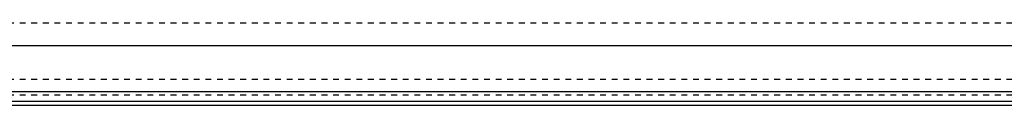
# Model space of a CAD drawing. Extents: x -702 to 174, y -90 to 90.
# Tile 10 of 14: x -264 to -94, y -62 to -48. Entities that reach past the tile are written whole.
import ezdxf

# ---------------------------------------------------------------- set-up
doc = ezdxf.new("R2010")
doc.units = 0
doc.linetypes.add('DASHED', pattern=[2, 1, -1])
doc.layers.add('AM_0', color=7, linetype='CONTINUOUS')
doc.layers.add('AM_3', color=7, linetype='DASHED')

msp = doc.modelspace()

# ---------------------------------------------------------------- linework, layer by layer
at = {"layer": 'AM_0', "color": 7, "linetype": 'CONTINUOUS'}
for p, q in [((-440, -52.11), (-90, -52.11)), ((-440, -60.02), (-90, -60.02)), ((-440, -61.72), (-90, -61.72)), ((-440, -62.39), (-90, -62.39))]:
    msp.add_line(p, q, dxfattribs=at)
at = {"layer": 'AM_3', "color": 6, "linetype": 'DASHED'}
for p, q in [((-440, -48.19), (50, -48.19)), ((-440, -57.89), (50, -57.89)), ((-440, -60.6), (50, -60.6))]:
    msp.add_line(p, q, dxfattribs=at)

doc.saveas('drawing.dxf')
